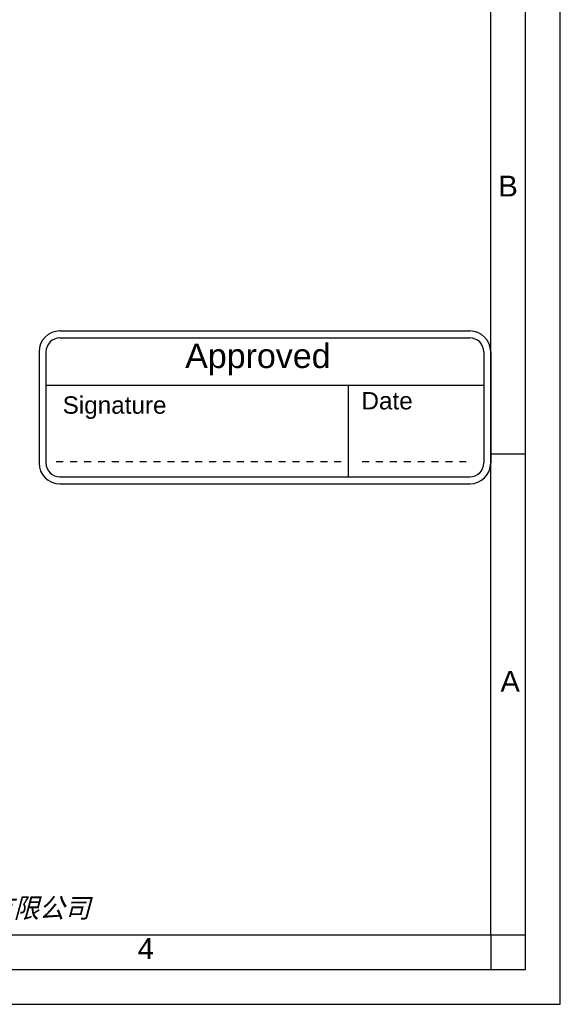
# Model space of a CAD drawing. Header units: millimetres. Extents: x -134 to 420, y 0 to 297.
# Tile 36 of 57: x 342 to 420, y 0 to 142. Entities that reach past the tile are written whole.
import ezdxf

# ---------------------------------------------------------------- set-up
doc = ezdxf.new("R2010")
doc.units = ezdxf.units.MM
doc.header["$LTSCALE"] = 23.1
doc.layers.get('0').update_dxf_attribs({"linetype": 'CONTINUOUS'})
doc.layers.add('DETAIL', color=7, linetype='CONTINUOUS')
doc.styles.add('TEXTSTYLE_11', font='arial.ttf')
doc.styles.add('TEXTSTYLE_2', font='arial.ttf')
doc.styles.add('TEXTSTYLE_7', font='txt')

# ---------------------------------------------------------------- blocks, each defined once
blk = doc.blocks.new('LOGO_PHASE_NINGBO_BL1', base_point=(320.75, 22.5))
at = {"color": 2, "linetype": 'CONTINUOUS', "style": 'TEXTSTYLE_7', "oblique": 15}
blk.add_text('宁波菲仕运动控制技术有限公司', height=2.8295, dxfattribs=at).set_placement((300.86, 12.46))
blk = doc.blocks.new('APPROVED_BL5', base_point=(377.48, 85.92))
at = {"layer": 'DETAIL', "color": 1, "linetype": 'CONTINUOUS'}
for p, q in [((347.98, 96.92), (406.98, 96.92)), ((347.98, 95.92), (406.98, 95.92)), ((344.98, 93.92), (344.98, 77.92)), ((345.98, 93.92), (345.98, 77.92)), ((408.98, 93.92), (408.98, 77.92)), ((409.98, 93.92), (409.98, 77.92)), ((345.98, 89.1), (408.98, 89.1)), ((389.47, 89.1), (389.47, 75.92)), ((347.47, 78.14), (348.47, 78.14)), ((349.47, 78.14), (350.47, 78.14)), ((351.47, 78.14), (352.47, 78.14)), ((353.47, 78.14), (354.47, 78.14)), ((355.47, 78.14), (356.47, 78.14)), ((357.47, 78.14), (358.47, 78.14)), ((359.47, 78.14), (360.47, 78.14)), ((361.47, 78.14), (362.47, 78.14)), ((363.47, 78.14), (364.47, 78.14)), ((365.47, 78.14), (366.47, 78.14)), ((367.47, 78.14), (368.47, 78.14)), ((369.47, 78.14), (370.47, 78.14)), ((371.47, 78.14), (372.47, 78.14)), ((373.47, 78.14), (374.47, 78.14)), ((375.47, 78.14), (376.47, 78.14)), ((377.47, 78.14), (378.47, 78.14)), ((379.47, 78.14), (380.47, 78.14)), ((381.47, 78.14), (382.47, 78.14)), ((383.47, 78.14), (384.47, 78.14)), ((385.47, 78.14), (386.47, 78.14)), ((387.47, 78.14), (388.47, 78.14)), ((391.47, 78.14), (392.47, 78.14)), ((393.47, 78.14), (394.47, 78.14)), ((395.47, 78.14), (396.47, 78.14)), ((397.47, 78.14), (398.47, 78.14)), ((399.47, 78.14), (400.47, 78.14)), ((401.47, 78.14), (402.47, 78.14)), ((403.47, 78.14), (404.47, 78.14)), ((405.47, 78.14), (406.47, 78.14)), ((347.98, 75.92), (406.98, 75.92)), ((347.98, 74.92), (406.98, 74.92))]:
    blk.add_line(p, q, dxfattribs=at)
for centre, radius, start, end in [((347.98, 93.92), 3, 90, 180), ((406.98, 93.92), 3, 0, 90), ((347.98, 93.92), 2, 90, 180), ((406.98, 93.92), 2, 0, 90), ((347.98, 77.92), 3, 180, 270), ((347.98, 77.92), 2, 180, 270), ((406.98, 77.92), 3, 270, 360), ((406.98, 77.92), 2, 270, 360)]:
    blk.add_arc(centre, radius, start, end, dxfattribs=at)
at = {"layer": 'DETAIL', "color": 2, "linetype": 'CONTINUOUS', "style": 'TEXTSTYLE_11'}
for s, height, p in [('Approved', 3.5, (366.01, 91.59)), ('Date', 2.5, (391.38, 85.63)), ('Signature', 2.5, (348.38, 85.01))]:
    blk.add_text(s, height=height, dxfattribs=at).set_placement(p)

msp = doc.modelspace()

# ---------------------------------------------------------------- linework, layer by layer
at = {"color": 2, "linetype": 'CONTINUOUS'}
for p, q in [((420, 0), (420, 297)), ((415, 5), (415, 292)), ((410, 79.25), (415, 79.25)), ((410.00278, 10.01538), (410.00278, 5.01538)), ((410.00841, 9.99683), (415.00841, 9.99683)), ((20, 5), (415, 5)), ((237.25, 0), (420, 0))]:
    msp.add_line(p, q, dxfattribs=at)
at = {"color": 7, "linetype": 'CONTINUOUS'}
for p, q in [((410, 10), (410, 287)), ((25, 10), (410, 10))]:
    msp.add_line(p, q, dxfattribs=at)

# ---------------------------------------------------------------- block references
at = {"color": 2, "linetype": 'CONTINUOUS'}
msp.add_blockref('LOGO_PHASE_NINGBO_BL1', (320.75, 22.49989), dxfattribs=at)
at = {"layer": 'DETAIL', "color": 2, "linetype": 'CONTINUOUS'}
msp.add_blockref('APPROVED_BL5', (377.48383, 85.9221), dxfattribs=at)

# ---------------------------------------------------------------- texts
at = {"color": 2, "linetype": 'CONTINUOUS', "char_height": 3, "attachment_point": 1, "line_spacing_factor": 0.9, "style": 'TEXTSTYLE_2'}
for s, insert, width in [('B', (411.08948, 119.28251), 2.7881041), ('A', (411.3869, 47.99854), 2.7881041), ('4', (359.18334, 9.53753), 2.330855)]:
    msp.add_mtext(s, dxfattribs=dict(at, insert=insert, width=width))

doc.saveas('drawing.dxf')
